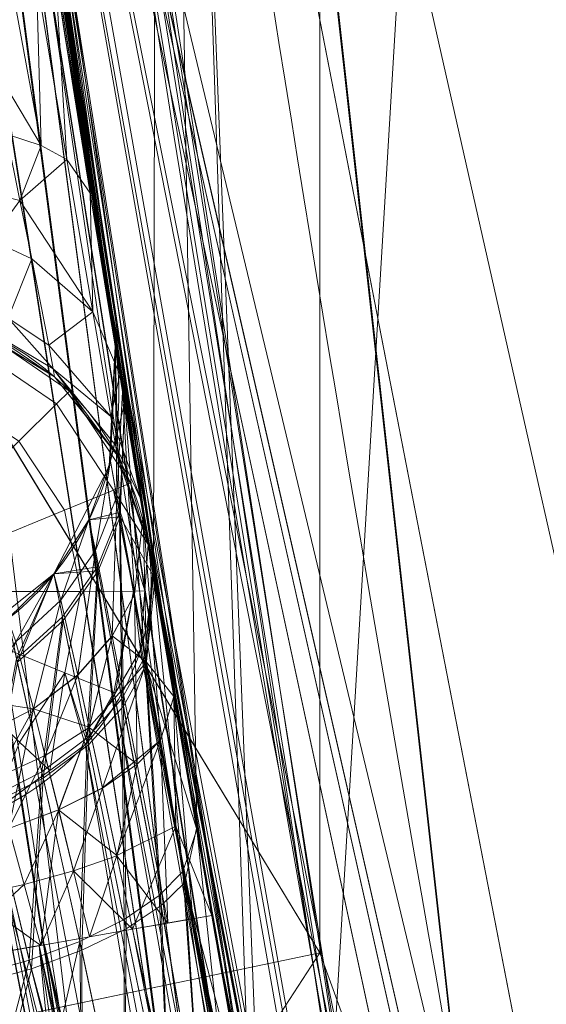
# Model space of a CAD drawing. Header units: millimetres. Extents: x -72 to 72, y -145 to 145.
# Tile 160 of 256: x -55.853 to -55.301, y -9.847 to -8.815. Entities that reach past the tile are written whole.
import ezdxf

# ---------------------------------------------------------------- set-up
doc = ezdxf.new("R2010")
doc.units = ezdxf.units.MM
doc.layers.add('1', color=7, linetype='CONTINUOUS')

msp = doc.modelspace()

# ---------------------------------------------------------------- linework, layer by layer
at = {"layer": '1', "color": 163, "linetype": 'Continuous', "lineweight": 13}
for p, q in [((-56.0092, -7.4309, 18.8119), (-52.2322, -35.9, 18.7789)), ((-55.753, -9.1572, 5.3571), (-55.753, -9.1572, 10.2218))]:
    msp.add_line(p, q, dxfattribs=at)
at = {"layer": '1', "color": 163, "linetype": 'Continuous', "lineweight": 13, "extrusion": (0, 0, -1)}
for centre, radius in [((0, 0, 144.0046), 61.0181), ((0, 0, 147), 60.9142), ((0, 0, 145), 60), ((0, 0, 146), 59.5), ((0, 0, 124.3698), 56.3953)]:
    msp.add_circle(centre, radius, dxfattribs=at)
at = {"layer": '1', "color": 163, "linetype": 'Continuous', "lineweight": 13}
for centre, radius in [((0, 0, -145), 60.4434), ((0, 0, -146.7071), 60.2071), ((0, 0, -146), 60)]:
    msp.add_circle(centre, radius, dxfattribs=at)
for centre, start, end in [((-56.0143, -9.4149, -31.8606), 9.5411, 88), ((-56.0143, -9.4149, -27.5292), 9.5411, 88), ((-56.049, -9.2059, 10.2218), 272, 9.3273)]:
    msp.add_arc(centre, 0.3, start, end, dxfattribs=at)
at = {"layer": '1', "color": 163, "linetype": 'Continuous', "lineweight": 13, "extrusion": (0, 0, -1)}
msp.add_arc((56.049, -9.2059, -5.3571), 0.3, 170.6727, 268, dxfattribs=at)
at = {"layer": '1', "color": 163, "linetype": 'Continuous', "lineweight": 13, "extrusion": (-0.079652, 0.473896, 0.876971)}
msp.add_arc((56.8, -13.229, -24.1423), 0.3, 83.6213, 180, dxfattribs=at)
at = {"layer": '1', "color": 163, "linetype": 'Continuous', "lineweight": 13}
for points, knots in [([(-56.0092, 7.4308, -40.1881), (-56.3877, 4.5783, -40.186), (-56.6408, 0.1337, -40.1852), (-56.2404, -6.0209, -40.1887), (-55.5435, -10.7162, -40.1937), (-54.419, -15.4548, -40.2011), (-52.8466, -20.1921, -40.2107), (-50.8093, -24.8841, -40.2227), (-48.2961, -29.4776, -40.237), (-45.2955, -33.9182, -40.2537), (-41.8019, -38.1419, -40.2727), (-37.8257, -42.0923, -40.294), (-33.3833, -45.7042, -40.3176), (-28.4909, -48.9101, -40.3436), (-21.4102, -52.5496, -40.3813), (-15.5377, -54.4811, -40.4131), (-11.4458, -55.3284, -40.4359)], [0, 0, 0, 0, 0.125, 0.1875, 0.25, 0.3125, 0.375, 0.4375, 0.5, 0.5625, 0.625, 0.6875, 0.75, 0.8125, 0.875, 1, 1, 1, 1]), ([(-55.7921, 7.3986, -43.1801), (-56.0246, 5.6455, -43.1785), (-56.3222, 2.1453, -43.1763), (-56.2775, -3.0831, -43.1759), (-55.7447, -8.3172, -43.1783), (-54.7209, -13.5077, -43.1836), (-53.4738, -17.706, -43.1903), (-52.2499, -20.9716, -43.197), (-51.2194, -23.3755, -43.2027), (-50.0721, -25.74, -43.209), (-48.3889, -28.8319, -43.2184), (-46.0147, -32.5492, -43.2317), (-42.7958, -36.6787, -43.2497), (-39.8059, -39.8551, -43.2666), (-37.2255, -42.2377, -43.2812), (-35.2025, -43.9372, -43.2927), (-33.1028, -45.5406, -43.3046), (-30.9384, -47.0388, -43.3168), (-28.72, -48.425, -43.3294), (-25.6796, -50.1348, -43.3467), (-22.5174, -51.6324, -43.3647), (-19.2318, -52.9145, -43.3834), (-15.8914, -54.0389, -43.4024), (-13.3418, -54.7035, -43.4169), (-11.6398, -55.0636, -43.4266)], [0, 0, 0, 0, 0.0625, 0.125, 0.1875, 0.25, 0.3125, 0.34375, 0.375, 0.40625, 0.4375, 0.5, 0.5625, 0.625, 0.65625, 0.6875, 0.71875, 0.75, 0.78125, 0.8125, 0.875, 0.90625, 0.9375, 1, 1, 1, 1]), ([(-56.5, 0, -15.8146), (-56.5, -0.9671, -15.8121), (-56.4504, -2.918, -15.8069), (-56.1409, -6.8926, -15.7966), (-55.3378, -11.96, -15.7838), (-53.6534, -18.0952, -15.7683), (-51.2166, -24.1589, -15.7529), (-48.0247, -30.0155, -15.7375), (-44.1076, -35.5264, -15.7221), (-39.5288, -40.5606, -15.7066), (-36.0978, -43.5233, -15.6964), (-34.3073, -44.8917, -15.6912)], [0, 0, 0, 0, 0.0625, 0.125, 0.25, 0.375, 0.5, 0.625, 0.75, 0.875, 1, 1, 1, 1]), ([(-54.1749, -21.2569, 31.5), (-54.6639, -17.5711, 31.4999), (-55.125, -14.0954, 30.1514), (-55.6314, -10.2783, 26.7225), (-55.7653, -9.269, 25.3942), (-55.9578, -7.8184, 22.2911), (-56.0092, -7.4309, 20.593), (-56.0092, -7.4308, 18.8119)], [0, 0, 0, 0, 0.5, 0.5, 0.75, 0.75, 1, 1, 1, 1]), ([(-56.0092, -7.4309, 18.8119), (-55.8478, -8.6476, 18.2755), (-55.5745, -10.4686, 17.471), (-55.148, -12.8883, 16.4033), (-54.7973, -14.6992, 15.6065), (-54.4155, -16.505, 14.8126), (-53.8646, -18.9044, 13.7558), (-53.0965, -21.8881, 12.4428), (-52.0459, -25.442, 10.8878), (-50.8624, -28.9656, 9.3596), (-49.5429, -32.4562, 7.8667), (-48.5682, -34.7571, 6.9), (-48.0558, -35.9, 6.425)], [0, 0, 0, 0, 0.125, 0.1875, 0.25, 0.3125, 0.375, 0.5, 0.625, 0.75, 0.875, 1, 1, 1, 1]), ([(-47.4684, -30.6431, -0.8061), (-48.0596, -29.7273, -0.0572), (-49.1784, -27.8781, 1.469), (-50.672, -25.0586, 3.8294), (-51.7679, -22.6769, 5.845), (-52.5582, -20.7531, 7.4796), (-53.1083, -19.3018, 8.7151), (-53.6158, -17.8436, 9.9608), (-54.2373, -15.8872, 11.6291), (-54.9109, -13.4226, 13.7287), (-55.5552, -10.4387, 16.2642), (-55.876, -8.4348, 17.9613), (-56.0092, -7.4309, 18.8119)], [0, 0, 0, 0, 0.125, 0.25, 0.375, 0.4375, 0.5, 0.5625, 0.625, 0.75, 0.875, 1, 1, 1, 1]), ([(-55.612, -9.978, -0.825), (-55.6215, -9.9245, -0.825), (-55.6406, -9.8173, -0.8157), (-55.6768, -9.6104, -0.7557), (-55.7151, -9.3859, -0.5984), (-55.7467, -9.1958, -0.3273), (-55.7561, -9.138, 0.0002), (-55.7467, -9.1954, 0.3278), (-55.7151, -9.3859, 0.5987), (-55.6768, -9.6103, 0.7559), (-55.6406, -9.8173, 0.8157), (-55.6215, -9.9245, 0.825), (-55.612, -9.978, 0.825)], [0, 0, 0, 0, 0.0625, 0.125, 0.25, 0.375, 0.5, 0.625, 0.75, 0.875, 0.9375, 1, 1, 1, 1]), ([(-55.8414, -12.1764, -31.9859), (-55.9303, -11.7773, -31.2471), (-56.0148, -11.378, -30.5078), (-56.1825, -10.5413, -28.9591), (-56.2649, -10.104, -28.1495), (-56.342, -9.6664, -27.3395)], [0, 0, 0, 0, 0.477542, 0.477542, 1, 1, 1, 1]), ([(-56.0038, -9.6783, -27.3859), (-55.9625, -9.9239, -27.8405), (-55.9196, -10.1695, -28.295), (-55.8098, -10.7739, -29.4135), (-55.741, -11.1326, -30.0773), (-55.6231, -11.7175, -31.1597), (-55.576, -11.9437, -31.5783), (-55.5276, -12.1699, -31.9969)], [0, 0, 0, 0, 0.295502, 0.295502, 0.727404, 0.727404, 1, 1, 1, 1]), ([(-55.6517, -9.7538, 10.825), (-55.5948, -10.0784, 10.825), (-55.5351, -10.4025, 10.8251), (-55.354, -11.3388, 10.8251), (-55.2254, -11.9497, 10.8252), (-54.9479, -13.1667, 10.8253), (-54.7991, -13.773, 10.8254), (-54.6403, -14.3766, 10.8255)], [0, 0, 0, 0, 0.208855, 0.208855, 0.604427, 0.604427, 1, 1, 1, 1]), ([(-55.1721, -12.1773, 4.7537), (-55.2609, -11.775, 4.7538), (-55.3453, -11.3716, 4.7538), (-55.5052, -10.5637, 4.7539), (-55.5807, -10.1591, 4.7539), (-55.6517, -9.7538, 4.7539)], [0, 0, 0, 0, 0.500294, 0.500294, 1, 1, 1, 1]), ([(-54.92, -14.4502, 10.5257), (-54.92, -14.4502, 10.5257), (-54.92, -14.4502, 10.5257), (-55.0796, -13.8435, 10.5256), (-55.2292, -13.2342, 10.5255), (-55.5081, -12.0109, 10.5254), (-55.6375, -11.3969, 10.5253), (-55.8195, -10.4558, 10.5252), (-55.8796, -10.13, 10.5252), (-55.9367, -9.8037, 10.5252)], [0, 0, 0, 0, 0.000013, 0.000013, 0.395572, 0.395572, 0.791145, 0.791145, 1, 1, 1, 1]), ([(-55.9367, -9.8037, 5.0538), (-55.8653, -10.2112, 5.0537), (-55.7894, -10.6179, 5.0537), (-55.6287, -11.4299, 5.0536), (-55.5439, -11.8352, 5.0536), (-55.4546, -12.2396, 5.0535), (-55.4546, -12.2396, 5.0535), (-55.4546, -12.2397, 5.0535)], [0, 0, 0, 0, 0.499707, 0.499707, 0.999976, 0.999976, 1, 1, 1, 1]), ([(-56.3618, -9.8186, 10.5103), (-56.306, -10.1389, 10.5103), (-56.2475, -10.4587, 10.5103), (-56.068, -11.3943, 10.5103), (-55.9397, -12.0088, 10.5103), (-55.6629, -13.233, 10.5104), (-55.5144, -13.8428, 10.5104), (-55.3559, -14.4501, 10.5104), (-55.3559, -14.4501, 10.5104), (-55.3559, -14.4501, 10.5104)], [0, 0, 0, 0, 0.205726, 0.205726, 0.602863, 0.602863, 0.999987, 0.999987, 1, 1, 1, 1])]:
    msp.add_open_spline(points, degree=3, knots=knots, dxfattribs=at)
for points, degree in [([(-55.993, -7.5363, -22.8846), (-55.8822, -8.3619, -22.8846), (-55.7532, -9.1851, -22.8845), (-55.606, -10.0051, -22.8844)], 3), ([(-55.8154, -8.7685, -32.4568), (-55.7651, -9.0891, -32.4568), (-55.7184, -9.3652, -32.1907), (-55.7184, -9.3652, -31.8606)], 3), ([(-55.6517, -9.7538, 10.825), (-55.7082, -9.4318, 10.825), (-55.753, -9.1572, 10.5524), (-55.753, -9.1572, 10.2218)], 3), ([(-55.753, -9.1572, 5.3571), (-55.753, -9.1572, 5.0268), (-55.7082, -9.4314, 4.754), (-55.6517, -9.7538, 4.7539)], 3), ([(-55.2443, -11.8437, -32.1404), (-55.4204, -11.0211, -30.6033), (-55.578, -10.1946, -29.0662), (-55.7171, -9.3649, -27.5292)], 3), ([(-55.7171, -9.3649, -27.5292), (-55.7171, -9.3649, -31.8606)], 1)]:
    msp.add_open_spline(points, degree=degree, dxfattribs=at)
for points in [[(-56.8902, 41.5225, -163), (-52.4412, 40.0769, -163), (-55.841, -40.9879, -163), (-62.3, 0, -163)], [(-51.2652, -40.0152, -163), (-55.841, -40.9879, -163), (-52.4412, 40.0769, -163)], [(-55.5385, -9.7929, -124.3698), (-55.5385, 9.7929, -124.3698), (-62.4047, 1.5354, -124.475)], [(-52.6508, 4.0276, -59.4465), (-51.3852, -12.1617, -59.4503), (-56.0748, -4.808, -43.1769)], [(-62.4047, 1.5354, -124.475), (-63.046, -11.3661, -124.5217), (-55.5385, -9.7929, -124.3698)], [(-55.6479, -24.776, -147), (-60.9142, 0, -147), (-64.8, 0, -147), (-56.0152, -43.038, -147)], [(-62.3, 0, -163), (-55.841, -40.9879, -163), (-59.6256, -43.7375, -163)], [(-57.4851, -18.678, -145), (-60.1123, -6.3181, -145), (-60, 0, -145), (-54.8127, -24.4042, -145)], [(-58.6889, -12.4747, -146), (-60, 0, -146), (-59.5, 0, -146), (-54.356, -24.2008, -146)], [(-56.2418, -5.3657, -22.8847), (-55.1174, -12.4225, -15.7826), (-56.4975, 0, -15.8146)], [(-51.4822, -16.7276, -123.8834), (-54.1315, 0, -123.8834), (-56.3953, 0, -124.3698), (-53.6351, -17.4271, -124.3698)], [(-55.2975, -6.1213, 35.3568), (-55.9271, -1.7637, 30.5795), (-55.5729, -10.7192, 27.0517)], [(-55.8995, -8.2579, 23.1224), (-55.5729, -10.7192, 27.0517), (-55.9271, -1.7637, 30.5795)], [(-56.2718, -5.041, -40.1884), (-56.0748, -4.808, -43.1769), (-54.3373, -13.608, -43.1858)], [(-51.3852, -12.1617, -59.4503), (-54.4762, -12.9047, -43.1851), (-56.0748, -4.808, -43.1769)], [(-54.3373, -13.608, -43.1858), (-54.5942, -13.6771, -40.1996), (-56.2718, -5.041, -40.1884)], [(-56.2718, -5.041, -40.1884), (-55.778, -9.0034, -32.4073), (-55.8138, -8.7683, -32.4568)], [(-55.778, -9.0034, -32.4073), (-56.2718, -5.041, -40.1884), (-55.2112, -11.9987, -32.3257)], [(-55.1627, -12.2197, -32.4373), (-56.2718, -5.041, -40.1884), (-54.5977, -13.6588, -40.1996)], [(-55.1627, -12.2197, -32.4373), (-55.2112, -11.9987, -32.3257), (-56.2718, -5.041, -40.1884)], [(-56.2418, -5.3657, -22.8847), (-56.2239, -5.5789, -22.9251), (-55.1174, -12.4225, -15.7826)], [(-56.2239, -5.5789, -22.9251), (-56.203, -5.7855, -23.0605), (-55.1174, -12.4225, -15.7826)], [(-56.0257, -7.305, -22.9333), (-55.1174, -12.4225, -15.7826), (-56.203, -5.7855, -23.0605)], [(-55.5729, -10.7192, 27.0517), (-55.0764, -14.4621, 29.664), (-55.2975, -6.1213, 35.3568)], [(-56.0448, -7.1522, 0.0145), (-55.7082, -7.1147, -15.7963), (-55.7128, -9.3987, -0.584)], [(-55.7082, -7.1147, -15.7963), (-55.6674, -9.6637, -0.7648), (-55.7128, -9.3987, -0.584)], [(-55.612, -9.978, -0.825), (-55.7082, -7.1147, -15.7963), (-55.1174, -12.4225, -15.7826)], [(-55.612, -9.978, -0.825), (-55.6674, -9.6637, -0.7648), (-55.7082, -7.1147, -15.7963)], [(-55.753, -9.1572, 10.2218), (-56.032, -7.1511, 18.812), (-56.0449, -7.1522, 5.5657)], [(-56.0449, -7.1522, 5.5657), (-56.036, -7.226, 5.5161), (-55.753, -9.1572, 10.2218)], [(-55.7128, -9.3987, -0.584), (-55.7429, -9.2181, -0.3177), (-56.0448, -7.1522, 0.0145)], [(-56.0355, -7.2299, 0.0668), (-56.0448, -7.1522, 0.0145), (-55.7429, -9.2181, -0.3177)], [(-56.0092, -7.4309, 18.8119), (-56.032, -7.1511, 18.812), (-55.6919, -9.5218, 10.776)], [(-56.032, -7.1511, 18.812), (-55.7235, -9.3348, 10.6474), (-55.6919, -9.5218, 10.776)], [(-56.032, -7.1511, 18.812), (-55.7464, -9.1974, 10.4365), (-55.7235, -9.3348, 10.6474)], [(-55.753, -9.1572, 10.2218), (-55.7464, -9.1974, 10.4365), (-56.032, -7.1511, 18.812)], [(-55.753, -9.1572, 5.3571), (-56.036, -7.226, 5.5161), (-55.9476, -7.8814, 4.5314)], [(-55.753, -9.1572, 5.3571), (-55.753, -9.1572, 10.2218), (-56.036, -7.226, 5.5161)], [(-56.0355, -7.2299, 0.0668), (-55.753, -9.1573, -0.0007), (-55.7431, -9.2169, 0.3161)], [(-56.0355, -7.2299, 0.0668), (-55.7429, -9.2181, -0.3177), (-55.753, -9.1573, -0.0007)], [(-55.7431, -9.2169, 0.3161), (-55.9474, -7.8831, 1.05), (-56.0355, -7.2299, 0.0668)], [(-56.0257, -7.305, -22.9333), (-55.993, -7.5363, -22.8846), (-55.1174, -12.4225, -15.7826)], [(-56.0092, -7.4309, 18.8119), (-52.851, -20.6262, 10.5639), (-52.8964, -21.2985, 11.4974)], [(-52.851, -20.6262, 10.5639), (-56.0092, -7.4309, 18.8119), (-53.6928, -17.588, 10.1786)], [(-52.8964, -21.2985, 11.4974), (-52.8808, -21.9598, 12.4181), (-56.0092, -7.4309, 18.8119)], [(-55.9072, -8.1998, 23.0297), (-56.0092, -7.4309, 18.8119), (-52.2322, -35.9, 18.7789)], [(-52.2322, -35.9, 18.7789), (-56.0092, -7.4309, 18.8119), (-52.8107, -22.2855, 12.2748)], [(-53.6928, -17.588, 10.1786), (-56.0092, -7.4309, 18.8119), (-54.5592, -14.6814, 10.7609)], [(-56.0092, -7.4309, 18.8119), (-55.6517, -9.7538, 10.825), (-55.1944, -12.0758, 10.8252)], [(-55.1944, -12.0758, 10.8252), (-54.6403, -14.3766, 10.8255), (-56.0092, -7.4309, 18.8119)], [(-55.6919, -9.5218, 10.776), (-55.6517, -9.7538, 10.825), (-56.0092, -7.4309, 18.8119)], [(-54.6403, -14.3766, 10.8255), (-54.5592, -14.6814, 10.7609), (-56.0092, -7.4309, 18.8119)], [(-56.0167, -7.5395, -22.997), (-56.0785, -7.5478, -23.093), (-55.691, -10.0204, -23.0936)], [(-55.6899, -10.0202, -23.0928), (-56.016, -7.5394, -22.9934), (-56.0167, -7.5395, -22.997)], [(-56.0167, -7.5395, -22.997), (-55.691, -10.0204, -23.0936), (-55.6899, -10.0202, -23.0928)], [(-55.6279, -10.009, -22.9932), (-55.6071, -10.0053, -22.8844), (-55.9951, -7.5366, -22.8846), (-56.016, -7.5394, -22.9934)], [(-56.016, -7.5394, -22.9934), (-55.6899, -10.0202, -23.0928), (-55.6285, -10.0091, -22.9968)], [(-55.6285, -10.0091, -22.9968), (-55.6279, -10.009, -22.9932), (-56.016, -7.5394, -22.9934)], [(-55.1174, -12.4225, -15.7826), (-55.993, -7.5363, -22.8846), (-55.606, -10.0051, -22.8844)], [(-55.7821, -10.0368, -23.1585), (-56.0797, -7.548, -23.0938), (-56.1714, -7.5603, -23.1586)], [(-56.0785, -7.5478, -23.093), (-56.0797, -7.548, -23.0938), (-55.691, -10.0204, -23.0936)], [(-55.7821, -10.0368, -23.1585), (-55.691, -10.0204, -23.0936), (-56.0797, -7.548, -23.0938)], [(-56.1714, -7.5603, -23.1586), (-56.1776, -7.5611, -23.1601), (-55.7882, -10.0379, -23.1599)], [(-55.7882, -10.0379, -23.1599), (-56.1776, -7.5611, -23.1601), (-56.1006, -8.818, -23.1843)], [(-56.1714, -7.5603, -23.1586), (-55.7882, -10.0379, -23.1599), (-55.7821, -10.0368, -23.1585)], [(-55.9476, -7.8814, 4.5314), (-55.745, -9.2056, 5.1224), (-55.753, -9.1572, 5.3571)], [(-55.7235, -9.3346, 4.9317), (-55.9476, -7.8814, 4.5314), (-55.6676, -9.6629, 0.7646)], [(-55.7235, -9.3346, 4.9317), (-55.745, -9.2056, 5.1224), (-55.9476, -7.8814, 4.5314)], [(-55.6676, -9.6629, 0.7646), (-55.9476, -7.8814, 4.5314), (-55.9146, -8.1124, 3.3684)], [(-55.713, -9.3976, 0.5833), (-55.9146, -8.1124, 2.2105), (-55.9474, -7.8831, 1.05)], [(-55.9474, -7.8831, 1.05), (-55.7431, -9.2169, 0.3161), (-55.713, -9.3976, 0.5833)], [(-55.6676, -9.6629, 0.7646), (-55.9146, -8.1124, 3.3684), (-55.9146, -8.1124, 2.2105)], [(-55.9146, -8.1124, 2.2105), (-55.713, -9.3976, 0.5833), (-55.6676, -9.6629, 0.7646)], [(-55.5729, -10.7192, 27.0517), (-55.9072, -8.1998, 23.0297), (-52.2322, -35.9, 18.7789)], [(-55.8035, -8.9618, -32.3133), (-55.8354, -8.7717, -32.3485), (-55.8154, -8.7685, -32.4568)], [(-55.8154, -8.7685, -32.4568), (-55.779, -8.997, -32.4101), (-55.8035, -8.9618, -32.3133)], [(-55.8823, -8.8602, -32.244), (-55.8617, -8.7758, -32.2958), (-55.8305, -8.9469, -32.2662)], [(-55.8305, -8.9469, -32.2662), (-55.8617, -8.7758, -32.2958), (-55.8354, -8.7717, -32.3485)], [(-55.8354, -8.7717, -32.3485), (-55.8035, -8.9618, -32.3133), (-55.8305, -8.9469, -32.2662)], [(-56.1006, -8.818, -23.1843), (-55.8918, -10.0565, -23.1843), (-55.7882, -10.0379, -23.1599)], [(-55.8305, -8.9469, -32.2662), (-55.8669, -8.9353, -32.2236), (-55.8823, -8.8602, -32.244)], [(-55.8669, -8.9353, -32.2236), (-55.8527, -9.0046, -32.1891), (-55.9442, -8.9816, -32.1324)], [(-55.8527, -9.0046, -32.1891), (-55.8669, -8.9353, -32.2236), (-55.8305, -8.9469, -32.2662)], [(-55.8305, -8.9469, -32.2662), (-55.8035, -8.9618, -32.3133), (-55.8527, -9.0046, -32.1891)], [(-55.8527, -9.0046, -32.1891), (-55.8035, -8.9618, -32.3133), (-55.7763, -9.1213, -32.2097)], [(-55.7763, -9.1213, -32.2097), (-55.8035, -8.9618, -32.3133), (-55.779, -8.997, -32.4101)], [(-55.9442, -8.9816, -32.1324), (-55.8527, -9.0046, -32.1891), (-55.8832, -9.0459, -32.115)], [(-55.779, -8.997, -32.4101), (-55.7481, -9.187, -32.2825), (-55.7763, -9.1213, -32.2097)], [(-55.8527, -9.0046, -32.1891), (-55.8402, -9.0659, -32.1423), (-55.8832, -9.0459, -32.115)], [(-55.7763, -9.1213, -32.2097), (-55.8402, -9.0659, -32.1423), (-55.8527, -9.0046, -32.1891)], [(-55.2112, -11.9987, -32.3257), (-55.7481, -9.187, -32.2825), (-55.778, -9.0034, -32.4073)], [(-55.8649, -9.1279, -32.0025), (-55.8832, -9.0459, -32.115), (-55.8402, -9.0659, -32.1423)], [(-55.8402, -9.0659, -32.1423), (-55.8223, -9.1562, -32.0176), (-55.8649, -9.1279, -32.0025)], [(-55.8223, -9.1562, -32.0176), (-55.8402, -9.0659, -32.1423), (-55.7763, -9.1213, -32.2097)], [(-55.8649, -9.1279, -32.0025), (-55.8177, -9.181, -31.9425), (-55.9072, -9.128, -31.9284)], [(-55.8166, -9.1893, -31.8606), (-55.9067, -9.1349, -31.8606), (-55.9072, -9.128, -31.9284)], [(-55.9072, -9.128, -31.9284), (-55.8177, -9.181, -31.9425), (-55.8166, -9.1893, -31.8606)], [(-55.8649, -9.1279, -32.0025), (-55.8223, -9.1562, -32.0176), (-55.8177, -9.181, -31.9425)], [(-55.7763, -9.1213, -32.2097), (-55.7576, -9.231, -32.0541), (-55.8223, -9.1562, -32.0176)], [(-55.7576, -9.231, -32.0541), (-55.7763, -9.1213, -32.2097), (-55.7481, -9.187, -32.2825)], [(-55.9038, -9.136, -27.5292), (-55.9038, -9.136, -31.8606), (-55.8166, -9.1893, -31.8606), (-55.8166, -9.1893, -27.5292)], [(-55.8962, -9.1391, -27.5292), (-55.8007, -9.2043, -27.5292), (-55.8144, -9.2178, -27.4233), (-55.9038, -9.1568, -27.4233)], [(-55.9038, -9.1568, -27.4233), (-55.8144, -9.2178, -27.4233), (-55.8539, -9.2567, -27.331), (-55.9256, -9.2078, -27.331)], [(-55.8177, -9.181, -31.9425), (-55.8223, -9.1562, -32.0176), (-55.7576, -9.231, -32.0541)], [(-55.7592, -9.2835, 5.3571), (-55.7592, -9.2835, 10.2218), (-55.753, -9.1572, 10.2218), (-55.753, -9.1572, 5.3571)], [(-55.753, -9.1572, 10.2218), (-55.7577, -9.2777, 10.2218), (-55.751, -9.3149, 10.41)], [(-55.751, -9.3148, 5.169), (-55.7577, -9.2777, 5.3571), (-55.753, -9.1572, 5.3571)], [(-55.7577, -9.2777, 0.0059), (-55.7527, -9.1587, 0.0066), (-55.753, -9.1573, -0.0007)], [(-55.7485, -9.3317, -0.264), (-55.7577, -9.2777, 0.0059), (-55.753, -9.1573, -0.0007)], [(-55.7431, -9.2169, 0.3161), (-55.7527, -9.1587, 0.0066), (-55.7577, -9.2777, 0.0059)], [(-55.751, -9.3149, 10.41), (-55.7451, -9.2052, 10.4555), (-55.753, -9.1572, 10.2218)], [(-55.753, -9.1572, 5.3571), (-55.7451, -9.2051, 5.1235), (-55.751, -9.3148, 5.169)], [(-55.753, -9.1573, -0.0007), (-55.7429, -9.2181, -0.3177), (-55.7485, -9.3317, -0.264)], [(-55.7508, -9.2714, -31.8606), (-55.8166, -9.1893, -31.8606), (-55.8177, -9.181, -31.9425)], [(-55.7576, -9.231, -32.0541), (-55.7525, -9.2611, -31.9612), (-55.8177, -9.181, -31.9425)], [(-55.8177, -9.181, -31.9425), (-55.7525, -9.2611, -31.9612), (-55.7508, -9.2714, -31.8606)], [(-55.8166, -9.1893, -27.5292), (-55.8166, -9.1893, -31.8606), (-55.7523, -9.2687, -31.8606), (-55.7523, -9.2687, -27.5292)], [(-55.7481, -9.187, -32.2825), (-55.7265, -9.317, -32.093), (-55.7576, -9.231, -32.0541)], [(-55.2112, -11.9987, -32.3257), (-55.7251, -9.3252, -32.0731), (-55.7481, -9.187, -32.2825)], [(-55.8007, -9.2043, -27.5292), (-55.7369, -9.3007, -27.5292), (-55.7547, -9.3081, -27.4233), (-55.8144, -9.2178, -27.4233)], [(-55.7327, -9.4176, 5.012), (-55.751, -9.3148, 5.169), (-55.7451, -9.2051, 5.1235)], [(-55.7451, -9.2052, 10.4555), (-55.751, -9.3149, 10.41), (-55.7327, -9.4177, 10.567)], [(-55.7451, -9.2051, 5.1235), (-55.7235, -9.3346, 4.9317), (-55.7327, -9.4176, 5.012)], [(-55.7327, -9.4177, 10.567), (-55.7235, -9.3348, 10.6474), (-55.7451, -9.2052, 10.4555)], [(-55.8144, -9.2178, -27.4233), (-55.7547, -9.3081, -27.4233), (-55.806, -9.3292, -27.331), (-55.8539, -9.2567, -27.331)], [(-55.7577, -9.2777, 0.0059), (-55.7476, -9.3363, 0.2749), (-55.7431, -9.2169, 0.3161)], [(-55.722, -9.483, -0.4943), (-55.7485, -9.3317, -0.264), (-55.7429, -9.2181, -0.3177)], [(-55.713, -9.3976, 0.5833), (-55.7431, -9.2169, 0.3161), (-55.7476, -9.3363, 0.2749)], [(-55.7429, -9.2181, -0.3177), (-55.7136, -9.3938, -0.5768), (-55.722, -9.483, -0.4943)], [(-55.7525, -9.2611, -31.9612), (-55.7576, -9.231, -32.0541), (-55.7265, -9.317, -32.093)], [(-55.8539, -9.2567, -27.331), (-55.806, -9.3292, -27.331), (-55.8841, -9.3613, -27.2643), (-55.914, -9.316, -27.2643)], [(-55.7184, -9.3652, -31.8606), (-55.7508, -9.2714, -31.8606), (-55.7525, -9.2611, -31.9612)], [(-55.7525, -9.2611, -31.9612), (-55.7265, -9.317, -32.093), (-55.7184, -9.3652, -31.8606)], [(-55.7523, -9.2687, -27.5292), (-55.7523, -9.2687, -31.8606), (-55.7184, -9.3652, -31.8606), (-55.7184, -9.3652, -27.5292)], [(-55.817, -9.396, 5.3571), (-55.817, -9.396, 10.2218), (-55.7592, -9.2835, 10.2218), (-55.7592, -9.2835, 5.3571)], [(-55.7577, -9.2777, 10.2218), (-55.7804, -9.3394, 10.2218), (-55.7736, -9.3713, 10.3879)], [(-55.7736, -9.3713, 5.1911), (-55.7804, -9.3394, 5.3571), (-55.7577, -9.2777, 5.3571)], [(-55.7476, -9.3363, 0.2749), (-55.7577, -9.2777, 0.0059), (-55.7804, -9.3394, 0.0054)], [(-55.7804, -9.3394, 0.0054), (-55.7577, -9.2777, 0.0059), (-55.7485, -9.3317, -0.264)], [(-55.7736, -9.3713, 10.3879), (-55.751, -9.3149, 10.41), (-55.7577, -9.2777, 10.2218)], [(-55.7577, -9.2777, 5.3571), (-55.751, -9.3148, 5.169), (-55.7736, -9.3713, 5.1911)], [(-55.7547, -9.3081, -27.4233), (-55.7369, -9.3007, -27.5292), (-55.7184, -9.3652, -27.5292)], [(-55.7547, -9.3081, -27.4233), (-55.7336, -9.4142, -27.4233), (-55.789, -9.4143, -27.331), (-55.806, -9.3292, -27.331)], [(-55.756, -9.461, 5.0511), (-55.7736, -9.3713, 5.1911), (-55.751, -9.3148, 5.169)], [(-55.751, -9.3149, 10.41), (-55.7736, -9.3713, 10.3879), (-55.756, -9.4611, 10.5279)], [(-55.751, -9.3148, 5.169), (-55.7327, -9.4176, 5.012), (-55.756, -9.461, 5.0511)], [(-55.756, -9.4611, 10.5279), (-55.7327, -9.4177, 10.567), (-55.751, -9.3149, 10.41)], [(-55.7547, -9.3081, -27.4233), (-55.7184, -9.3652, -27.5292), (-55.7219, -9.4137, -27.5033)], [(-55.7219, -9.4137, -27.5033), (-55.7336, -9.4142, -27.4233), (-55.7547, -9.3081, -27.4233)], [(-55.7251, -9.3252, -32.0731), (-55.2112, -11.9987, -32.3257), (-55.2443, -11.8437, -32.1404)], [(-55.7171, -9.3649, -31.8606), (-55.7251, -9.3252, -32.0731), (-55.2443, -11.8437, -32.1404)], [(-55.806, -9.3292, -27.331), (-55.789, -9.4143, -27.331), (-55.8735, -9.4145, -27.2643), (-55.8841, -9.3613, -27.2643)], [(-55.7485, -9.3317, -0.264), (-55.7714, -9.3885, -0.2429), (-55.7804, -9.3394, 0.0054)], [(-55.7804, -9.3394, 0.0054), (-55.7706, -9.3927, 0.2529), (-55.7476, -9.3363, 0.2749)], [(-55.7458, -9.5267, -0.4558), (-55.7714, -9.3885, -0.2429), (-55.7485, -9.3317, -0.264)], [(-55.7476, -9.3363, 0.2749), (-55.7706, -9.3927, 0.2529), (-55.7443, -9.5345, 0.4639)], [(-55.7485, -9.3317, -0.264), (-55.722, -9.483, -0.4943), (-55.7458, -9.5267, -0.4558)], [(-55.7443, -9.5345, 0.4639), (-55.7205, -9.4914, 0.503), (-55.7476, -9.3363, 0.2749)], [(-55.7476, -9.3363, 0.2749), (-55.7205, -9.4914, 0.503), (-55.713, -9.3976, 0.5833)], [(-55.72, -9.4886, 4.9508), (-55.7327, -9.4176, 5.012), (-55.7235, -9.3346, 4.9317)], [(-55.7235, -9.3348, 10.6474), (-55.7327, -9.4177, 10.567), (-55.7054, -9.5703, 10.6749)], [(-55.72, -9.4886, 4.9508), (-55.7235, -9.3346, 4.9317), (-55.6914, -9.5246, 4.8018)], [(-55.6676, -9.6629, 0.7646), (-55.6885, -9.5416, 4.7947), (-55.7235, -9.3346, 4.9317)], [(-55.7054, -9.5703, 10.6749), (-55.6914, -9.5247, 10.7772), (-55.7235, -9.3348, 10.6474)], [(-55.7804, -9.3394, 10.2218), (-55.817, -9.396, 10.2218), (-55.8097, -9.4235, 10.3685)], [(-55.8097, -9.4234, 5.2105), (-55.817, -9.396, 5.3571), (-55.7804, -9.3394, 5.3571)], [(-55.7706, -9.3927, 0.2529), (-55.7804, -9.3394, 0.0054), (-55.817, -9.396, 0.005)], [(-55.817, -9.396, 0.005), (-55.7804, -9.3394, 0.0054), (-55.7714, -9.3885, -0.2429)], [(-55.8097, -9.4235, 10.3685), (-55.7736, -9.3713, 10.3879), (-55.7804, -9.3394, 10.2218)], [(-55.7804, -9.3394, 5.3571), (-55.7736, -9.3713, 5.1911), (-55.8097, -9.4234, 5.2105)], [(-55.2483, -11.9512, -32.0827), (-55.726, -9.4704, -27.473), (-55.7184, -9.3652, -27.5292)], [(-55.7184, -9.3652, -27.5292), (-55.2447, -11.8437, -32.1404), (-55.2483, -11.9512, -32.0827)], [(-55.2443, -11.8437, -32.1404), (-55.7171, -9.3649, -27.5292), (-55.7171, -9.3649, -31.8606)], [(-55.7736, -9.3713, 10.3879), (-55.8097, -9.4235, 10.3685), (-55.792, -9.5019, 10.4932)], [(-55.792, -9.5018, 5.0858), (-55.8097, -9.4234, 5.2105), (-55.7736, -9.3713, 5.1911)], [(-55.792, -9.5019, 10.4932), (-55.756, -9.4611, 10.5279), (-55.7736, -9.3713, 10.3879)], [(-55.7736, -9.3713, 5.1911), (-55.756, -9.461, 5.0511), (-55.792, -9.5018, 5.0858)], [(-55.7714, -9.3885, -0.2429), (-55.808, -9.4409, -0.2241), (-55.817, -9.396, 0.005)], [(-55.7824, -9.5679, -0.4215), (-55.808, -9.4409, -0.2241), (-55.7714, -9.3885, -0.2429)], [(-55.7714, -9.3885, -0.2429), (-55.7458, -9.5267, -0.4558), (-55.7824, -9.5679, -0.4215)], [(-55.9159, -9.4747, 5.3571), (-55.9159, -9.4747, 10.2218), (-55.817, -9.396, 10.2218), (-55.817, -9.396, 5.3571)], [(-55.817, -9.396, 10.2218), (-55.8653, -9.443, 10.2218), (-55.8571, -9.4673, 10.3534)], [(-55.8571, -9.4673, 5.2256), (-55.8653, -9.443, 5.3571), (-55.817, -9.396, 5.3571)], [(-55.817, -9.396, 0.005), (-55.8653, -9.443, 0.0046), (-55.8553, -9.4885, 0.218)], [(-55.8561, -9.4849, -0.2094), (-55.8653, -9.443, 0.0046), (-55.817, -9.396, 0.005)], [(-55.8571, -9.4673, 10.3534), (-55.8097, -9.4235, 10.3685), (-55.817, -9.396, 10.2218)], [(-55.817, -9.396, 5.3571), (-55.8097, -9.4234, 5.2105), (-55.8571, -9.4673, 5.2256)], [(-55.817, -9.396, 0.005), (-55.808, -9.4409, -0.2241), (-55.8561, -9.4849, -0.2094)], [(-55.8553, -9.4885, 0.218), (-55.8073, -9.4448, 0.2334), (-55.817, -9.396, 0.005)], [(-55.817, -9.396, 0.005), (-55.8073, -9.4448, 0.2334), (-55.7706, -9.3927, 0.2529)], [(-55.7706, -9.3927, 0.2529), (-55.8073, -9.4448, 0.2334), (-55.781, -9.575, 0.429)], [(-55.781, -9.575, 0.429), (-55.7443, -9.5345, 0.4639), (-55.7706, -9.3927, 0.2529)], [(-55.722, -9.483, -0.4943), (-55.7136, -9.3938, -0.5768), (-55.7128, -9.3987, -0.584)], [(-55.6819, -9.7077, -0.6545), (-55.722, -9.483, -0.4943), (-55.7128, -9.3987, -0.584)], [(-55.7205, -9.4914, 0.503), (-55.7116, -9.4055, 0.5887), (-55.713, -9.3976, 0.5833)], [(-55.7128, -9.3987, -0.584), (-55.6674, -9.6637, -0.7648), (-55.6819, -9.7077, -0.6545)], [(-55.6676, -9.6629, 0.7646), (-55.7116, -9.4055, 0.5887), (-55.7205, -9.4914, 0.503)], [(-55.789, -9.4143, -27.331), (-55.8056, -9.4996, -27.331), (-55.8838, -9.4678, -27.2643), (-55.8735, -9.4145, -27.2643)], [(-55.7336, -9.4142, -27.4233), (-55.7542, -9.5204, -27.4233), (-55.8056, -9.4996, -27.331), (-55.789, -9.4143, -27.331)], [(-55.756, -9.461, 5.0511), (-55.7327, -9.4176, 5.012), (-55.72, -9.4886, 4.9508)], [(-55.7327, -9.4177, 10.567), (-55.756, -9.4611, 10.5279), (-55.73, -9.5955, 10.625)], [(-55.7525, -9.5201, -27.4485), (-55.7542, -9.5204, -27.4233), (-55.7336, -9.4142, -27.4233)], [(-55.7336, -9.4142, -27.4233), (-55.7264, -9.4754, -27.4703), (-55.7525, -9.5201, -27.4485)], [(-55.7336, -9.4142, -27.4233), (-55.7219, -9.4137, -27.5033), (-55.7264, -9.4754, -27.4703)], [(-55.73, -9.5955, 10.625), (-55.7054, -9.5703, 10.6749), (-55.7327, -9.4177, 10.567)], [(-55.8386, -9.5372, 5.1134), (-55.8571, -9.4673, 5.2256), (-55.8097, -9.4234, 5.2105)], [(-55.8097, -9.4235, 10.3685), (-55.8571, -9.4673, 10.3534), (-55.8385, -9.5373, 10.4656)], [(-55.8097, -9.4234, 5.2105), (-55.792, -9.5018, 5.0858), (-55.8386, -9.5372, 5.1134)], [(-55.8385, -9.5373, 10.4656), (-55.792, -9.5019, 10.4932), (-55.8097, -9.4235, 10.3685)], [(-55.8298, -9.6034, -0.3941), (-55.8561, -9.4849, -0.2094), (-55.808, -9.4409, -0.2241)], [(-55.808, -9.4409, -0.2241), (-55.7824, -9.5679, -0.4215), (-55.8298, -9.6034, -0.3941)], [(-55.8073, -9.4448, 0.2334), (-55.8553, -9.4885, 0.218), (-55.8284, -9.61, 0.4011)], [(-55.8284, -9.61, 0.4011), (-55.781, -9.575, 0.429), (-55.8073, -9.4448, 0.2334)], [(-55.78, -9.5567, 5.0366), (-55.792, -9.5018, 5.0858), (-55.756, -9.461, 5.0511)], [(-55.756, -9.4611, 10.5279), (-55.792, -9.5019, 10.4932), (-55.78, -9.5568, 10.5424)], [(-55.756, -9.461, 5.0511), (-55.72, -9.4886, 4.9508), (-55.78, -9.5567, 5.0366)], [(-55.73, -9.5955, 10.625), (-55.756, -9.4611, 10.5279), (-55.78, -9.5568, 10.5424)], [(-55.8056, -9.4996, -27.331), (-55.8531, -9.5722, -27.331), (-55.9136, -9.5132, -27.2643), (-55.8838, -9.4678, -27.2643)], [(-55.9033, -9.5277, 5.1809), (-55.8571, -9.4673, 5.2256), (-55.8386, -9.5372, 5.1134)], [(-55.8922, -9.5649, 10.4467), (-55.8385, -9.5373, 10.4656), (-55.8571, -9.4673, 10.3534)], [(-55.2485, -11.9566, -32.0798), (-55.7264, -9.4754, -27.4703), (-55.726, -9.4704, -27.473)], [(-55.726, -9.4704, -27.473), (-55.2483, -11.9512, -32.0827), (-55.2485, -11.9566, -32.0798)], [(-55.275, -12.0052, -32.0566), (-55.7537, -9.5223, -27.4475), (-55.7264, -9.4754, -27.4703)], [(-55.7264, -9.4754, -27.4703), (-55.2485, -11.9566, -32.0798), (-55.275, -12.0052, -32.0566)], [(-55.8561, -9.4849, -0.2094), (-55.8298, -9.6034, -0.3941), (-55.8843, -9.6311, -0.3751)], [(-55.8828, -9.6374, 0.3818), (-55.8284, -9.61, 0.4011), (-55.8553, -9.4885, 0.218)], [(-55.7662, -9.6203, 4.9985), (-55.78, -9.5567, 5.0366), (-55.72, -9.4886, 4.9508)], [(-55.72, -9.4886, 4.9508), (-55.7054, -9.5702, 4.9041), (-55.7662, -9.6203, 4.9985)], [(-55.7069, -9.7331, -0.6048), (-55.7458, -9.5267, -0.4558), (-55.722, -9.483, -0.4943)], [(-55.7205, -9.4914, 0.503), (-55.7443, -9.5345, 0.4639), (-55.7048, -9.7436, 0.6096)], [(-55.722, -9.483, -0.4943), (-55.6819, -9.7077, -0.6545), (-55.7069, -9.7331, -0.6048)], [(-55.7205, -9.4914, 0.503), (-55.6799, -9.7192, 0.6597), (-55.6676, -9.6629, 0.7646)], [(-55.7048, -9.7436, 0.6096), (-55.6799, -9.7192, 0.6597), (-55.7205, -9.4914, 0.503)], [(-55.6914, -9.5246, 4.8018), (-55.7054, -9.5702, 4.9041), (-55.72, -9.4886, 4.9508)], [(-55.8212, -9.6019, -27.4106), (-55.8531, -9.5722, -27.331), (-55.8056, -9.4996, -27.331)], [(-55.8386, -9.5372, 5.1134), (-55.792, -9.5018, 5.0858), (-55.78, -9.5567, 5.0366)], [(-55.792, -9.5019, 10.4932), (-55.8385, -9.5373, 10.4656), (-55.8261, -9.5864, 10.51)], [(-55.8261, -9.5864, 10.51), (-55.78, -9.5568, 10.5424), (-55.792, -9.5019, 10.4932)], [(-55.8056, -9.4996, -27.331), (-55.7845, -9.5751, -27.4217), (-55.8212, -9.6019, -27.4106)], [(-55.8056, -9.4996, -27.331), (-55.7542, -9.5204, -27.4233), (-55.7827, -9.572, -27.4233)], [(-55.7827, -9.572, -27.4233), (-55.7845, -9.5751, -27.4217), (-55.8056, -9.4996, -27.331)], [(-55.305, -12.0603, -32.0303), (-55.7845, -9.5751, -27.4217), (-55.7537, -9.5223, -27.4475)], [(-55.7827, -9.572, -27.4233), (-55.7542, -9.5204, -27.4233), (-55.7525, -9.5201, -27.4485)], [(-55.7537, -9.5223, -27.4475), (-55.275, -12.0052, -32.0566), (-55.305, -12.0603, -32.0303)], [(-55.8386, -9.5372, 5.1134), (-55.8922, -9.5648, 5.1323), (-55.9033, -9.5277, 5.1809)], [(-55.7436, -9.7581, -0.5603), (-55.7824, -9.5679, -0.4215), (-55.7458, -9.5267, -0.4558)], [(-55.7458, -9.5267, -0.4558), (-55.7069, -9.7331, -0.6048), (-55.7436, -9.7581, -0.5603)], [(-55.6892, -9.6603, 4.8739), (-55.7054, -9.5702, 4.9041), (-55.6914, -9.5246, 4.8018)], [(-55.6914, -9.5247, 10.7772), (-55.7054, -9.5703, 10.6749), (-55.6716, -9.7573, 10.7167)], [(-55.6892, -9.6603, 4.8739), (-55.6914, -9.5246, 4.8018), (-55.6517, -9.7538, 4.7539)], [(-55.6716, -9.7573, 10.7167), (-55.6517, -9.7538, 10.825), (-55.6914, -9.5247, 10.7772)], [(-55.8643, -9.6628, 5.0599), (-55.8922, -9.5648, 5.1323), (-55.8386, -9.5372, 5.1134)], [(-55.8385, -9.5373, 10.4656), (-55.8922, -9.5649, 10.4467), (-55.8791, -9.6104, 10.4875)], [(-55.8791, -9.6104, 10.4875), (-55.8261, -9.5864, 10.51), (-55.8385, -9.5373, 10.4656)], [(-55.8386, -9.5372, 5.1134), (-55.8121, -9.6432, 5.0344), (-55.8643, -9.6628, 5.0599)], [(-55.78, -9.5567, 5.0366), (-55.8121, -9.6432, 5.0344), (-55.8386, -9.5372, 5.1134)], [(-55.7443, -9.5345, 0.4639), (-55.781, -9.575, 0.429), (-55.7415, -9.7679, 0.5649)], [(-55.7415, -9.7679, 0.5649), (-55.7048, -9.7436, 0.6096), (-55.7443, -9.5345, 0.4639)], [(-55.6517, -9.7538, 4.7539), (-55.6885, -9.5416, 4.7947), (-55.6676, -9.6629, 0.7646)], [(-55.78, -9.5568, 10.5424), (-55.8261, -9.5864, 10.51), (-55.812, -9.6433, 10.5446)], [(-55.78, -9.5567, 5.0366), (-55.7662, -9.6203, 4.9985), (-55.8121, -9.6432, 5.0344)], [(-55.812, -9.6433, 10.5446), (-55.7662, -9.6204, 10.5805), (-55.78, -9.5568, 10.5424)], [(-55.78, -9.5568, 10.5424), (-55.7662, -9.6204, 10.5805), (-55.73, -9.5955, 10.625)], [(-55.8531, -9.5722, -27.331), (-55.8212, -9.6019, -27.4106), (-55.8827, -9.6469, -27.3919)], [(-55.3577, -12.1005, -32.0147), (-55.8366, -9.6131, -27.4059), (-55.7845, -9.5751, -27.4217)], [(-55.79, -9.7812, -0.5244), (-55.8298, -9.6034, -0.3941), (-55.7824, -9.5679, -0.4215)], [(-55.781, -9.575, 0.429), (-55.8284, -9.61, 0.4011), (-55.7879, -9.7904, 0.5287)], [(-55.7824, -9.5679, -0.4215), (-55.7436, -9.7581, -0.5603), (-55.79, -9.7812, -0.5244)], [(-55.7879, -9.7904, 0.5287), (-55.7415, -9.7679, 0.5649), (-55.781, -9.575, 0.429)], [(-55.7845, -9.5751, -27.4217), (-55.305, -12.0603, -32.0303), (-55.3577, -12.1005, -32.0147)], [(-55.751, -9.6912, 4.9732), (-55.7662, -9.6203, 4.9985), (-55.7054, -9.5702, 4.9041)], [(-55.7054, -9.5702, 4.9041), (-55.6892, -9.6603, 4.8739), (-55.751, -9.6912, 4.9732)], [(-55.7054, -9.5703, 10.6749), (-55.73, -9.5955, 10.625), (-55.6979, -9.7619, 10.664)], [(-55.6979, -9.7619, 10.664), (-55.6716, -9.7573, 10.7167), (-55.7054, -9.5703, 10.6749)], [(-55.8261, -9.5864, 10.51), (-55.8791, -9.6104, 10.4875), (-55.8643, -9.6629, 10.5191)], [(-55.8643, -9.6629, 10.5191), (-55.812, -9.6433, 10.5446), (-55.8261, -9.5864, 10.51)], [(-55.73, -9.5955, 10.625), (-55.7662, -9.6204, 10.5805), (-55.751, -9.6913, 10.6058)], [(-55.6979, -9.7619, 10.664), (-55.73, -9.5955, 10.625), (-55.751, -9.6913, 10.6058)], [(-55.8429, -9.8009, -0.499), (-55.8843, -9.6311, -0.3751), (-55.8298, -9.6034, -0.3941)], [(-55.8298, -9.6034, -0.3941), (-55.79, -9.7812, -0.5244), (-55.8429, -9.8009, -0.499)], [(-55.8284, -9.61, 0.4011), (-55.8828, -9.6374, 0.3818), (-55.8407, -9.8097, 0.503)], [(-55.8827, -9.6469, -27.3919), (-55.8366, -9.6131, -27.4059), (-55.3577, -12.1005, -32.0147)], [(-55.8407, -9.8097, 0.503), (-55.7879, -9.7904, 0.5287), (-55.8284, -9.61, 0.4011)], [(-55.8121, -9.6432, 5.0344), (-55.7662, -9.6203, 4.9985), (-55.751, -9.6912, 4.9732)], [(-55.7662, -9.6204, 10.5805), (-55.812, -9.6433, 10.5446), (-55.7965, -9.707, 10.5676)], [(-55.7965, -9.707, 10.5676), (-55.751, -9.6913, 10.6058), (-55.7662, -9.6204, 10.5805)], [(-55.8843, -9.6311, -0.3751), (-55.8429, -9.8009, -0.499), (-55.8983, -9.8163, -0.4846)], [(-55.8961, -9.8248, 0.4885), (-55.8407, -9.8097, 0.503), (-55.8828, -9.6374, 0.3818)], [(-55.4041, -12.136, -32.0009), (-55.8882, -9.6483, -27.3916), (-55.8827, -9.6469, -27.3919)], [(-55.8827, -9.6469, -27.3919), (-55.3577, -12.1005, -32.0147), (-55.4041, -12.136, -32.0009)], [(-55.8309, -9.7852, 5.0297), (-55.8643, -9.6628, 5.0599), (-55.8121, -9.6432, 5.0344)], [(-55.812, -9.6433, 10.5446), (-55.8643, -9.6629, 10.5191), (-55.8481, -9.7216, 10.5401)], [(-55.8481, -9.7216, 10.5401), (-55.7965, -9.707, 10.5676), (-55.812, -9.6433, 10.5446)], [(-55.8121, -9.6432, 5.0344), (-55.7799, -9.7763, 5.0012), (-55.8309, -9.7852, 5.0297)], [(-55.751, -9.6912, 4.9732), (-55.7799, -9.7763, 5.0012), (-55.8121, -9.6432, 5.0344)], [(-55.78, -10.9247, -29.6925), (-56.0038, -9.6783, -27.3859), (-55.8882, -9.6483, -27.3916)], [(-55.8882, -9.6483, -27.3916), (-55.41, -12.1376, -32.0007), (-55.78, -10.9247, -29.6925)], [(-55.4041, -12.136, -32.0009), (-55.41, -12.1376, -32.0007), (-55.8882, -9.6483, -27.3916)], [(-56.1062, -10.9221, -29.6639), (-56.342, -9.6664, -27.3395), (-56.0038, -9.6783, -27.3859), (-55.78, -10.9247, -29.6925)], [(-55.9555, -9.7447, 10.5187), (-55.8481, -9.7216, 10.5401), (-55.8643, -9.6629, 10.5191)], [(-55.9022, -9.7342, 5.0549), (-55.8643, -9.6628, 5.0599), (-55.8309, -9.7852, 5.0297)], [(-55.7346, -9.7683, 4.9623), (-55.751, -9.6912, 4.9732), (-55.6892, -9.6603, 4.8739)], [(-55.6892, -9.6603, 4.8739), (-55.6716, -9.7573, 4.8622), (-55.7346, -9.7683, 4.9623)], [(-55.6517, -9.7538, 4.7539), (-55.6716, -9.7573, 4.8622), (-55.6892, -9.6603, 4.8739)], [(-55.6334, -9.9818, -0.7127), (-55.6819, -9.7077, -0.6545), (-55.6674, -9.6637, -0.7648)], [(-55.612, -9.978, 0.825), (-55.6676, -9.6629, 0.7646), (-55.6799, -9.7192, 0.6597)], [(-55.6517, -9.7538, 4.7539), (-55.6676, -9.6629, 0.7646), (-55.612, -9.978, 0.825)], [(-55.6674, -9.6637, -0.7648), (-55.612, -9.978, -0.825), (-55.6334, -9.9818, -0.7127)], [(-55.7346, -9.7683, 10.6167), (-55.751, -9.6913, 10.6058), (-55.7965, -9.707, 10.5676)], [(-55.751, -9.6912, 4.9732), (-55.7346, -9.7683, 4.9623), (-55.7799, -9.7763, 5.0012)], [(-55.751, -9.6913, 10.6058), (-55.7346, -9.7683, 10.6167), (-55.6979, -9.7619, 10.664)], [(-55.7965, -9.707, 10.5676), (-55.8481, -9.7216, 10.5401), (-55.8309, -9.7852, 10.5492)], [(-55.8309, -9.7852, 10.5492), (-55.7346, -9.7683, 10.6167), (-55.7965, -9.707, 10.5676)], [(-55.6626, -9.9871, -0.667), (-55.7069, -9.7331, -0.6048), (-55.6819, -9.7077, -0.6545)], [(-55.6819, -9.7077, -0.6545), (-55.6334, -9.9818, -0.7127), (-55.6626, -9.9871, -0.667)], [(-55.6799, -9.7192, 0.6597), (-55.7048, -9.7436, 0.6096), (-55.6626, -9.9871, 0.667)], [(-55.6626, -9.9871, 0.667), (-55.6334, -9.9818, 0.7127), (-55.6799, -9.7192, 0.6597)], [(-55.6799, -9.7192, 0.6597), (-55.6326, -9.9817, 0.7169), (-55.612, -9.978, 0.825)], [(-55.6334, -9.9818, 0.7127), (-55.6326, -9.9817, 0.7169), (-55.6799, -9.7192, 0.6597)], [(-55.8481, -9.7216, 10.5401), (-55.9555, -9.7447, 10.5187), (-55.9367, -9.8037, 10.5252)], [(-55.9367, -9.8037, 10.5252), (-55.8309, -9.7852, 10.5492), (-55.8481, -9.7216, 10.5401)], [(-55.8309, -9.7852, 5.0297), (-55.8842, -9.7945, 5.047), (-55.9022, -9.7342, 5.0549)], [(-55.6948, -9.9929, -0.6167), (-55.7436, -9.7581, -0.5603), (-55.7069, -9.7331, -0.6048)], [(-55.7069, -9.7331, -0.6048), (-55.6626, -9.9871, -0.667), (-55.6948, -9.9929, -0.6167)], [(-55.7048, -9.7436, 0.6096), (-55.7415, -9.7679, 0.5649), (-55.6948, -9.9929, 0.6167)], [(-55.6948, -9.9929, 0.6167), (-55.6626, -9.9871, 0.667), (-55.7048, -9.7436, 0.6096)], [(-55.7432, -10.0015, -0.5822), (-55.79, -9.7812, -0.5244), (-55.7436, -9.7581, -0.5603)], [(-55.7436, -9.7581, -0.5603), (-55.6948, -9.9929, -0.6167), (-55.7432, -10.0015, -0.5822)], [(-55.6732, -9.7575, 10.7127), (-55.7346, -9.7683, 10.6167), (-54.7216, -14.398, 10.6172)], [(-55.1934, -12.182, 4.8661), (-55.2543, -12.1954, 4.962), (-55.7346, -9.7683, 4.9623), (-55.6732, -9.7575, 4.8663)], [(-54.6614, -14.3822, 10.7132), (-54.6603, -14.3819, 10.7188), (-55.6722, -9.7574, 10.7183), (-55.6732, -9.7575, 10.7127)], [(-55.6732, -9.7575, 4.8663), (-55.6722, -9.7574, 4.8607), (-55.1924, -12.1818, 4.8605), (-55.1934, -12.182, 4.8661)], [(-55.6732, -9.7575, 10.7127), (-54.7216, -14.398, 10.6172), (-54.6614, -14.3822, 10.7132)], [(-55.1944, -12.0758, 10.8252), (-55.6517, -9.7538, 10.825), (-55.6722, -9.7574, 10.7183)], [(-55.6722, -9.7574, 4.8607), (-55.6517, -9.7538, 4.7539), (-55.4252, -10.9682, 4.7538)], [(-55.1944, -12.0758, 10.8252), (-55.6722, -9.7574, 10.7183), (-54.6603, -14.3819, 10.7188)], [(-55.1924, -12.1818, 4.8605), (-55.6722, -9.7574, 4.8607), (-55.4252, -10.9682, 4.7538)], [(-55.4252, -10.9682, 4.7538), (-55.6517, -9.7538, 4.7539), (-55.612, -9.978, 0.825)], [(-54.8122, -14.4219, 10.5515), (-55.7346, -9.7683, 10.6167), (-55.8269, -9.7845, 10.551)], [(-55.8269, -9.7845, 5.028), (-55.7346, -9.7683, 4.9623), (-55.2543, -12.1954, 4.962)], [(-55.7415, -9.7679, 0.5649), (-55.7879, -9.7904, 0.5287), (-55.7432, -10.0015, 0.5822)], [(-55.7432, -10.0015, 0.5822), (-55.6948, -9.9929, 0.6167), (-55.7415, -9.7679, 0.5649)], [(-54.8122, -14.4219, 10.5515), (-54.7216, -14.398, 10.6172), (-55.7346, -9.7683, 10.6167)], [(-55.818, -9.9017, -0.5346), (-55.8429, -9.8009, -0.499), (-55.79, -9.7812, -0.5244)], [(-55.818, -9.9017, -0.5346), (-55.79, -9.7812, -0.5244), (-55.787, -10.0094, -0.551)], [(-55.79, -9.7812, -0.5244), (-55.7432, -10.0015, -0.5822), (-55.787, -10.0094, -0.551)], [(-55.8324, -9.7855, 10.5497), (-55.9367, -9.8037, 10.5252), (-55.4964, -12.0488, 10.5254)], [(-55.709, -11.0243, 5.0537), (-55.9367, -9.8037, 5.0538), (-55.8324, -9.7855, 5.0292)], [(-55.787, -10.0094, 0.551), (-55.7879, -9.7904, 0.5287), (-55.8407, -9.8097, 0.503)], [(-55.8269, -9.7845, 10.551), (-55.8324, -9.7855, 10.5497), (-54.8176, -14.4233, 10.5502)], [(-55.3458, -12.2156, 5.0277), (-55.8324, -9.7855, 5.0292), (-55.8269, -9.7845, 5.028)], [(-54.8176, -14.4233, 10.5502), (-55.8324, -9.7855, 10.5497), (-55.4964, -12.0488, 10.5254)], [(-55.3458, -12.2156, 5.0277), (-55.3512, -12.2168, 5.029), (-55.8324, -9.7855, 5.0292)], [(-55.709, -11.0243, 5.0537), (-55.8324, -9.7855, 5.0292), (-55.3512, -12.2168, 5.029)], [(-55.8269, -9.7845, 10.551), (-54.8176, -14.4233, 10.5502), (-54.8122, -14.4219, 10.5515)], [(-55.8269, -9.7845, 5.028), (-55.2543, -12.1954, 4.962), (-55.3458, -12.2156, 5.0277)], [(-55.787, -10.0094, 0.551), (-55.7432, -10.0015, 0.5822), (-55.7879, -9.7904, 0.5287)], [(-55.5385, -9.7929, -124.3698), (-63.046, -11.3661, -124.5217), (-63.5821, -22.1531, -124.5607)], [(-63.5821, -22.1531, -124.5607), (-48.8398, -28.1976, -124.3698), (-55.5385, -9.7929, -124.3698)], [(-55.8724, -9.9145, -0.5186), (-55.8983, -9.8163, -0.4846), (-55.8429, -9.8009, -0.499)], [(-55.8429, -9.8009, -0.499), (-55.818, -9.9017, -0.5346), (-55.8724, -9.9145, -0.5186)], [(-56.137, -11.0316, 5.0687), (-56.3618, -9.8186, 5.0687), (-55.9367, -9.8037, 5.0538), (-55.709, -11.0243, 5.0537)], [(-55.9068, -12.1448, 10.5103), (-55.4964, -12.0488, 10.5254), (-55.9367, -9.8037, 10.5252)], [(-55.8407, -9.8097, 0.503), (-55.8961, -9.8248, 0.4885), (-55.8699, -9.924, 0.5208)], [(-55.7912, -10.0102, 0.55), (-55.8407, -9.8097, 0.503), (-55.8699, -9.924, 0.5208)], [(-55.8407, -9.8097, 0.503), (-55.7912, -10.0102, 0.55), (-55.787, -10.0094, 0.551)], [(-56.4716, -9.8377, 10.4845), (-56.564, -9.8538, 10.4188), (-55.4637, -14.4782, 10.4846)], [(-55.4637, -14.4782, 10.4846), (-55.4596, -14.4772, 10.4856), (-56.4675, -9.837, 10.4854), (-56.4716, -9.8377, 10.4845)], [(-55.9068, -12.1448, 10.5103), (-56.4675, -9.837, 10.4854), (-55.4596, -14.4772, 10.4856)]]:
    msp.add_3dface(points, dxfattribs=at)

doc.saveas('drawing.dxf')
